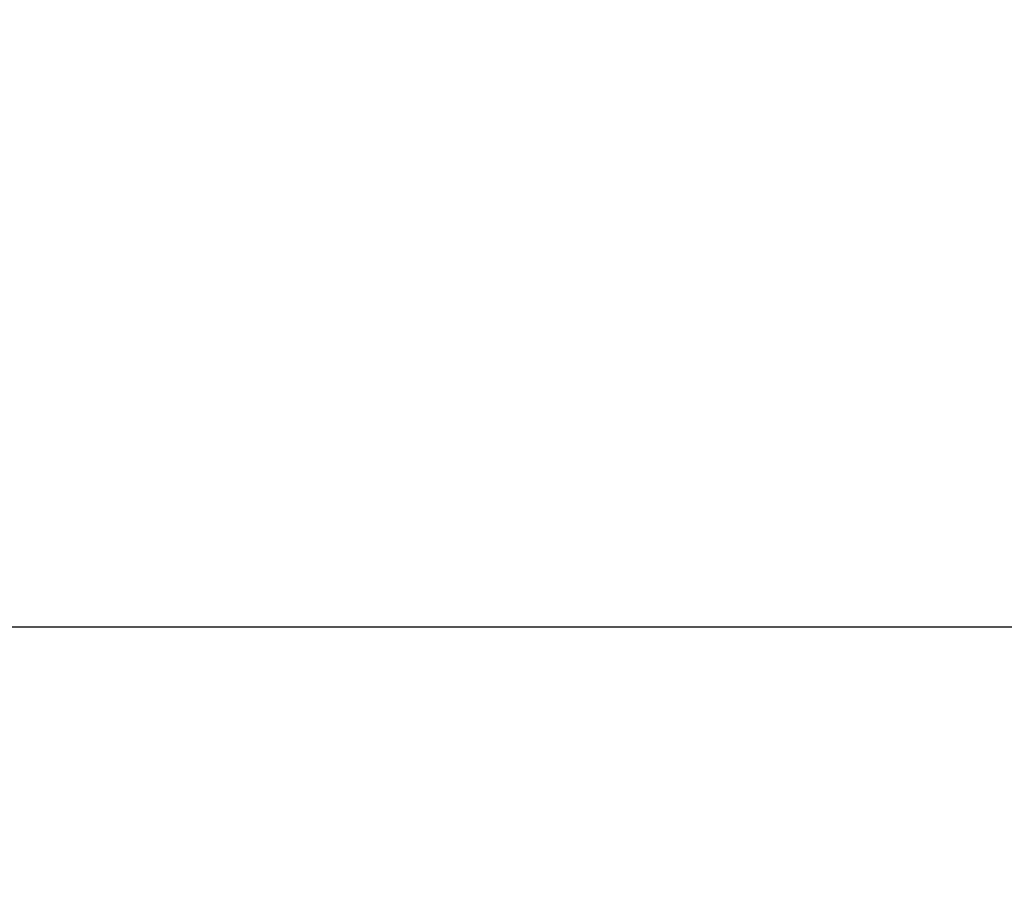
# Model space of a CAD drawing. Header units: inches. Extents: x -9715 to 27308, y -24775 to -3453.
# Tile 48 of 196: x 6670.9176 to 6670.9416, y -21101.5425 to -21101.5211. Entities that reach past the tile are written whole.
import ezdxf

# ---------------------------------------------------------------- set-up
doc = ezdxf.new("R2010")
doc.units = ezdxf.units.IN
doc.header["$MEASUREMENT"] = 0
doc.linetypes.add('PHANTOM2', pattern=[1.25, 0.625, -0.125, 0.125, -0.125, 0.125, -0.125])
doc.layers.add('S-DOOR-OTLN', color=4, linetype='Continuous')
doc.layers.add('S-WALL-CONC', color=2, linetype='Continuous')

msp = doc.modelspace()

# ---------------------------------------------------------------- linework, layer by layer
at = {"layer": 'S-DOOR-OTLN', "linetype": 'PHANTOM2', "ltscale": 15, "elevation": 41.666667}
msp.add_lwpolyline([(6670.920747, -21099.535845), (6988.907352, -21099.525128), (6988.907352, -21243.525128), (6670.920747, -21243.535845)], close=True, dxfattribs=at)
at = {"layer": 'S-WALL-CONC'}
msp.add_line((6608.907352, -21101.535845, 41.666667), (8460.907352, -21101.535845, 41.666667), dxfattribs=at)
msp.add_open_spline([(6622.433909, -21101.535845, 41.666667), (6625.591043, -21100.220345, 41.666667), (6624.569461, -21087.65417, 41.666667), (6610.875144, -21088.547061, 41.666667), (6613.454629, -21078.220128, 41.666667), (6610.065542, -21069.552509, 41.666667), (6615.434541, -21060.22538, 41.666667), (6606.785037, -21044.792468, 41.666667), (6643.940509, -21042.233954, 41.666667), (6673.624006, -21064.120526, 41.666667), (6714.435278, -21017.538784, 41.666667), (6756.613329, -21029.124703, 41.666667), (6770.718919, -21020.525128, 41.666667)], degree=3, knots=[0, 0, 0, 0, 10.260717, 21.600845, 27.61396, 36.512223, 49.341408, 55.568565, 82.250054, 113.553625, 169.360952, 222.912565, 222.912565, 222.912565, 222.912565], dxfattribs=at)

doc.saveas('drawing.dxf')
